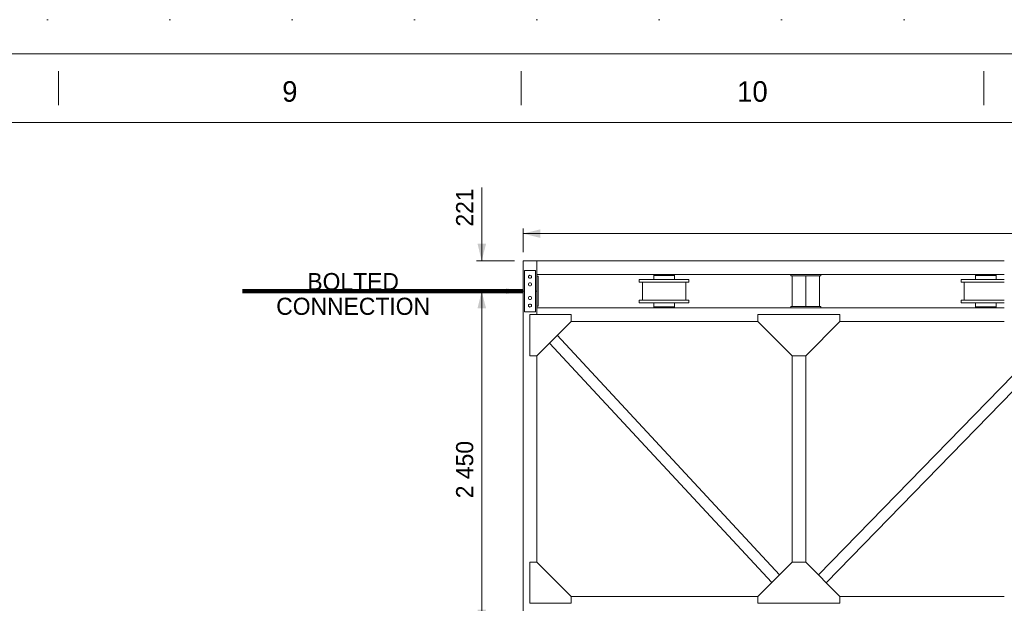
# Model space of a CAD drawing. Header units: millimetres. Extents: x -1413 to 6997, y -739331 to -733391.
# Tile 31 of 47: x 4087 to 5525, y -734243 to -733391. Entities that reach past the tile are written whole.
import ezdxf
from ezdxf.enums import TextEntityAlignment as Align

# ---------------------------------------------------------------- set-up
doc = ezdxf.new("R2010")
doc.units = ezdxf.units.MM
doc.header["$MEASUREMENT"] = 0
doc.linetypes.add('DGN Style 1', pattern=[178.733029, 0.297393, -178.435636])
doc.linetypes.add('DGN Style 5', pattern=[208.174909, 89.217818, -118.957091])
doc.layers.add('Side Cradle Stbd', color=7, linetype='Continuous', lineweight=0)
doc.layers.add('Side Slip Cradle Stbd', color=7, linetype='Continuous', lineweight=0)
doc.styles.add('Style-ENGINEERING', font='ENGINEERING.shx')
doc.styles.add('Style-ENGINEERING_0', font='ENGINEERING.shx')
doc.dimstyles.new('MetricMM', dxfattribs={"dimtxt": 3, "dimasz": 3, "dimexe": 1.5, "dimexo": 1.5, "dimgap": 1.5, "dimtad": 1, "dimdec": 0, "dimzin": 7, "dimtxsty": 'Style-ENGINEERING_0', "dimcen": 0.09, "dimclrd": 1, "dimclre": 1, "dimclrt": 7, "dimadec": 0, "dimazin": 3, "dimtfac": 1, "dimtdec": 0, "dimtofl": 0, "dimtmove": 0, "dimatfit": 3, "dimfxl": 1, "dimtzin": 7, "dimlwd": -1, "dimlwe": 0, "dimarcsym": 0})

# ---------------------------------------------------------------- blocks, each defined once
blk = doc.blocks.new('*D89')
at = {"color": 1, "linetype": 'Continuous', "transparency": 16777216}
for p, q in [((1969.9, 2725), (1969.9, 2617.9)), ((1969.9, 2536.1), (1969.9, 2573.6))]:
    blk.add_line(p, q, dxfattribs=at)
at = {"color": 1, "linetype": 'Continuous', "lineweight": 0, "transparency": 16777216}
for p, q in [((2017.9, 2617.9), (1962.4, 2617.9)), ((2017.9, 2573.6), (1962.4, 2573.6))]:
    blk.add_line(p, q, dxfattribs=at)
blk.add_solid([(1976.2, 2642.9), (1969.9, 2617.9), (1963.7, 2642.9)], dxfattribs=at)
at = {"color": 1, "linetype": 'Continuous', "lineweight": 0, "transparency": 16777216, "extrusion": (0, 0, -1)}
blk.add_solid([(-1963.7, 2548.6), (-1969.9, 2573.6), (-1976.2, 2548.6)], dxfattribs=at)
at = {"layer": 'Defpoints', "color": 7, "linetype": 'Continuous', "lineweight": 0, "transparency": 16777216}
for p in [(1969.9, 2696.4), (2030.4, 2617.9), (1969.9, 2573.6), (2030.4, 2573.6)]:
    blk.add_point(p, dxfattribs=at)
at = {"color": 7, "linetype": 'Continuous', "lineweight": 0, "transparency": 16777216, "style": 'Style-ENGINEERING'}
blk.add_text('221', height=25, rotation=90, dxfattribs=at).set_placement((1944.9, 2667.9), align=Align.MIDDLE_LEFT)
blk = doc.blocks.new('*D90')
at = {"color": 1, "linetype": 'Continuous', "lineweight": 0, "transparency": 16777216}
for p, q in [((2017.9, 2573.6), (1962.4, 2573.6)), ((2017.9, 2083.7), (1962.4, 2083.7))]:
    blk.add_line(p, q, dxfattribs=at)
at = {"color": 1, "linetype": 'Continuous', "transparency": 16777216}
blk.add_line((1969.9, 2573.6), (1969.9, 2083.7), dxfattribs=at)
at = {"color": 1, "linetype": 'Continuous', "lineweight": 0, "transparency": 16777216, "extrusion": (0, 0, -1)}
blk.add_solid([(-1963.7, 2548.6), (-1969.9, 2573.6), (-1976.2, 2548.6)], dxfattribs=at)
at = {"color": 1, "linetype": 'Continuous', "lineweight": 0, "transparency": 16777216}
blk.add_solid([(1976.2, 2108.7), (1969.9, 2083.7), (1963.7, 2108.7)], dxfattribs=at)
at = {"layer": 'Defpoints', "color": 7, "linetype": 'Continuous', "lineweight": 0, "transparency": 16777216}
for p in [(2030.4, 2573.6), (1969.9, 2328.7), (1969.9, 2083.7), (2030.4, 2083.7)]:
    blk.add_point(p, dxfattribs=at)
at = {"color": 7, "linetype": 'Continuous', "lineweight": 0, "transparency": 16777216, "style": 'Style-ENGINEERING'}
blk.add_text('2 450', height=25, rotation=90, dxfattribs=at).set_placement((1944.9, 2271.3), align=Align.MIDDLE_LEFT)
blk = doc.blocks.new('*D100')
at = {"color": 1, "linetype": 'Continuous', "lineweight": 0, "transparency": 16777216}
for p, q in [((2030.4, 2630.4), (2030.4, 2665.2)), ((3676.4, 2630.4), (3676.4, 2665.2))]:
    blk.add_line(p, q, dxfattribs=at)
at = {"color": 1, "linetype": 'Continuous', "transparency": 16777216}
blk.add_line((3676.4, 2657.7), (2030.4, 2657.7), dxfattribs=at)
at = {"color": 1, "linetype": 'Continuous', "lineweight": 0, "transparency": 16777216}
blk.add_solid([(2055.4, 2651.4), (2030.4, 2657.7), (2055.4, 2663.9)], dxfattribs=at)
at = {"color": 1, "linetype": 'Continuous', "lineweight": 0, "transparency": 16777216, "extrusion": (0, 0, -1)}
blk.add_solid([(-3651.4, 2663.9), (-3676.4, 2657.7), (-3651.4, 2651.4)], dxfattribs=at)
at = {"layer": 'Defpoints', "color": 7, "linetype": 'Continuous', "lineweight": 0, "transparency": 16777216}
for p in [(2030.4, 2657.7), (2853.4, 2657.7), (2030.4, 2617.9), (3676.4, 2617.9)]:
    blk.add_point(p, dxfattribs=at)
at = {"color": 7, "linetype": 'Continuous', "lineweight": 0, "transparency": 16777216, "style": 'Style-ENGINEERING'}
blk.add_text('8 230', height=25, dxfattribs=at).set_placement((2796.4, 2682.7), align=Align.MIDDLE_LEFT)
blk = doc.blocks.new('*U59')
for p, q in [((1351.63, 2844.95), (1351.63, 2894.95)), ((2027.47, 2844.95), (2027.47, 2894.95)), ((2703.3, 2844.95), (2703.3, 2894.95))]:
    blk.add_line(p, q)
at = {"color": 7, "linetype": 'DGN Style 1', "lineweight": 0, "flags": 128}
blk.add_lwpolyline([(-4205.03, 2969.95), (4204.97, 2969.95), (4204.97, -2970.05), (-4205.03, -2970.05), (-4205.03, 2969.95)], close=True, dxfattribs=at)
at = {"color": 7, "linetype": 'Continuous', "lineweight": 0, "flags": 128}
blk.add_lwpolyline([(-4155.03, 2919.95), (4154.97, 2919.95), (4154.97, -2920.05), (-4155.03, -2920.05), (-4155.03, 2919.95)], close=True, dxfattribs=at)
at = {"color": 7, "linetype": 'Continuous', "lineweight": 13, "flags": 128}
blk.add_lwpolyline([(-4055.03, 2819.95), (4054.97, 2819.95), (4054.97, -2820.05), (-4055.03, -2820.05), (-4055.03, 2819.95)], close=True, dxfattribs=at)
at = {"layer": 'Side Cradle Stbd', "color": 7, "linetype": 'Continuous', "lineweight": 0}
for p, q in [((2050.38, 2617.87), (2030.38, 2617.87)), ((2030.38, 2573.63), (2030.38, 2617.87)), ((2733.36, 2617.87), (2050.38, 2617.87)), ((2733.36, 2597.87), (2050.38, 2597.87)), ((2050.38, 2573.63), (2050.38, 2597.87)), ((2200.12, 2590.69), (2202.87, 2590.69)), ((2222.28, 2596.39), (2221.12, 2596.39)), ((2222.28, 2590.69), (2221.12, 2590.69)), ((2225.58, 2596.39), (2222.28, 2596.39)), ((2228.36, 2597.39), (2228.36, 2597.87)), ((2228.96, 2597.39), (2228.36, 2597.39)), ((2244.36, 2597.87), (2244.36, 2597.39)), ((2421.36, 2595.99), (2421.36, 2597.99)), ((2423.36, 2595.99), (2421.36, 2595.99)), ((2443.36, 2595.99), (2423.36, 2595.99)), ((2423.36, 2551.39), (2423.36, 2595.99)), ((2443.36, 2551.39), (2443.36, 2595.99)), ((2443.36, 2595.99), (2463.36, 2595.99)), ((2455.36, 2597.99), (2465.36, 2597.99)), ((2463.36, 2551.39), (2463.36, 2595.99)), ((2465.36, 2595.99), (2463.36, 2595.99)), ((2465.36, 2597.99), (2465.36, 2595.99)), ((2670.12, 2590.69), (2672.88, 2590.69)), ((2692.28, 2596.39), (2691.12, 2596.39)), ((2692.28, 2590.69), (2691.12, 2590.69)), ((2695.59, 2596.39), (2692.28, 2596.39)), ((2698.36, 2597.39), (2698.36, 2597.87)), ((2698.97, 2597.39), (2698.36, 2597.39)), ((2699.28, 2597.39), (2698.97, 2597.39)), ((2700.53, 2597.39), (2699.28, 2597.39)), ((2700.65, 2597.39), (2700.53, 2597.39)), ((2700.7, 2597.39), (2700.65, 2597.39)), ((2700.71, 2597.39), (2700.7, 2597.39)), ((2712.07, 2597.39), (2712.02, 2597.39)), ((2712.08, 2597.39), (2712.07, 2597.39)), ((2712.2, 2597.39), (2712.08, 2597.39)), ((2712.24, 2597.39), (2712.2, 2597.39)), ((2713.86, 2597.39), (2713.75, 2597.39)), ((2714.36, 2597.87), (2714.36, 2597.39)), ((2204.56, 2560.69), (2204.56, 2586.69)), ((2222.49, 2586.69), (2236.36, 2586.69)), ((2268.16, 2586.69), (2268.16, 2560.69)), ((2674.56, 2560.69), (2674.56, 2586.69)), ((2692.49, 2586.69), (2706.36, 2586.69)), ((2030.38, 2573.63), (2032.38, 2573.63)), ((2030.38, 2573.63), (2030.38, 2083.68)), ((2048.38, 2573.63), (2050.38, 2573.63)), ((2050.38, 2573.63), (2050.38, 2539.39)), ((2200.12, 2560.69), (2202.87, 2560.69)), ((2670.12, 2560.69), (2672.88, 2560.69)), ((2050.38, 2549.39), (2421.36, 2549.39)), ((2222.28, 2549.99), (2221.12, 2549.99)), ((2225.58, 2549.99), (2222.28, 2549.99)), ((2222.49, 2556.69), (2236.36, 2556.69)), ((2228.36, 2549.39), (2228.36, 2549.99)), ((2244.36, 2549.99), (2244.36, 2549.39)), ((2421.36, 2549.39), (2421.36, 2551.39)), ((2421.36, 2551.39), (2423.36, 2551.39)), ((2423.36, 2551.39), (2443.36, 2551.39)), ((2463.36, 2551.39), (2443.36, 2551.39)), ((2465.36, 2549.39), (2455.36, 2549.39)), ((2463.36, 2551.39), (2465.36, 2551.39)), ((2465.36, 2551.39), (2465.36, 2549.39)), ((2465.36, 2549.39), (2733.36, 2549.39)), ((2692.28, 2549.99), (2691.12, 2549.99)), ((2695.59, 2549.99), (2692.28, 2549.99)), ((2692.49, 2556.69), (2706.36, 2556.69)), ((2698.36, 2549.39), (2698.36, 2549.99)), ((2714.36, 2549.99), (2714.36, 2549.39)), ((2100.38, 2529.39), (2373.3, 2529.39)), ((2493.3, 2529.39), (2733.36, 2529.39)), ((2080.15, 2509.16), (2404.9, 2159.52)), ((2461.97, 2159.26), (2803.01, 2509.68)), ((2068.83, 2497.83), (2393.58, 2148.2)), ((2473.29, 2147.94), (2814.33, 2498.37)), ((2050.38, 2479.38), (2050.38, 2177.92)), ((2423.36, 2177.92), (2423.36, 2479.38)), ((2443.36, 2479.44), (2443.36, 2177.87)), ((2373.3, 2127.92), (2100.38, 2127.92)), ((2733.36, 2127.92), (2493.3, 2127.92))]:
    blk.add_line(p, q, dxfattribs=at)
at = {"layer": 'Side Cradle Stbd', "color": 7, "linetype": 'Continuous', "lineweight": 0, "ltscale": 0.200003}
for p, q in [((2048.38, 2603.63), (2032.38, 2603.63)), ((2032.38, 2603.63), (2032.38, 2543.63)), ((2040.38, 2592.43), (2039.54, 2592.6)), ((2048.38, 2543.63), (2048.38, 2603.63)), ((2052.38, 2595.63), (2050.38, 2595.63)), ((2052.38, 2595.63), (2052.38, 2590.73)), ((2038.35, 2582.79), (2038.18, 2583.63)), ((2039.54, 2561.6), (2040.38, 2561.43)), ((2042.41, 2551.79), (2041.94, 2551.07)), ((2052.38, 2551.63), (2050.38, 2551.63)), ((2032.38, 2543.63), (2048.38, 2543.63)), ((2373.3, 2539.39), (2373.3, 2529.39)), ((2493.3, 2539.39), (2373.3, 2539.39)), ((2493.3, 2539.39), (2493.3, 2529.39)), ((2373.3, 2529.39), (2423.3, 2479.38)), ((2493.3, 2529.39), (2443.3, 2479.38)), ((2443.3, 2479.38), (2423.3, 2479.38)), ((2373.3, 2127.92), (2423.3, 2177.92)), ((2443.3, 2177.92), (2423.3, 2177.92)), ((2493.3, 2127.92), (2443.3, 2177.92)), ((2373.3, 2117.92), (2373.3, 2127.92)), ((2493.3, 2117.92), (2373.3, 2117.92)), ((2493.3, 2117.92), (2493.3, 2127.92))]:
    blk.add_line(p, q, dxfattribs=at)
at = {"layer": 'Side Cradle Stbd', "color": 7, "linetype": 'Continuous', "lineweight": 0, "flags": 128}
for points in [[(2050.38, 2617.87), (2050.38, 2617.87), (2050.38, 2597.87), (2050.38, 2597.87)], [(2200.12, 2586.69), (2200.12, 2586.69), (2200.12, 2590.69)], [(2202.87, 2590.69), (2210.73, 2590.69), (2222.49, 2590.69), (2236.36, 2590.69), (2250.22, 2590.69), (2261.98, 2590.69), (2269.84, 2590.69), (2272.6, 2590.69), (2272.6, 2586.69), (2272.6, 2586.69)], [(2251.6, 2596.39), (2251.6, 2596.39), (2251.6, 2597.39), (2250.44, 2597.39), (2247.13, 2597.39), (2242.19, 2597.39), (2236.36, 2597.39), (2230.52, 2597.39), (2225.58, 2597.39), (2222.28, 2597.39), (2221.12, 2597.39), (2221.12, 2596.39)], [(2221.12, 2596.39), (2221.12, 2596.39), (2221.12, 2590.69)], [(2247.13, 2596.39), (2247.13, 2596.39), (2242.19, 2596.39), (2236.36, 2596.39), (2230.52, 2596.39), (2225.58, 2596.39)], [(2228.97, 2597.39), (2229.28, 2597.39), (2230.52, 2597.39)], [(2230.52, 2597.39), (2230.64, 2597.39), (2230.69, 2597.39), (2230.7, 2597.39)], [(2251.6, 2590.69), (2251.6, 2596.39), (2250.44, 2596.39), (2247.13, 2596.39), (2242.19, 2596.39), (2236.36, 2596.39)], [(2242.01, 2597.39), (2242.01, 2597.39), (2242.01, 2597.39), (2242.06, 2597.39), (2242.07, 2597.39), (2242.19, 2597.39)], [(2242.19, 2597.39), (2242.23, 2597.39), (2243.75, 2597.39), (2243.75, 2597.39)], [(2242.19, 2590.69), (2242.19, 2590.69), (2242.19, 2590.69), (2242.81, 2590.69), (2247.13, 2590.69), (2247.13, 2590.69), (2247.55, 2590.69), (2250.22, 2590.69)], [(2243.75, 2597.39), (2243.75, 2597.39), (2243.85, 2597.39), (2244.36, 2597.39), (2244.36, 2597.39)], [(2250.22, 2590.69), (2250.44, 2590.69), (2250.44, 2590.69)], [(2250.44, 2590.69), (2250.44, 2590.69), (2250.58, 2590.69), (2251.6, 2590.69), (2251.6, 2590.69)], [(2421.36, 2597.99), (2425.26, 2597.99), (2443.36, 2597.99), (2455.36, 2597.99)], [(2670.12, 2586.69), (2670.12, 2586.69), (2670.12, 2590.69)], [(2672.88, 2590.69), (2680.74, 2590.69), (2692.49, 2590.69), (2706.36, 2590.69), (2720.23, 2590.69), (2731.99, 2590.69), (2733.36, 2590.69)], [(2721.6, 2596.39), (2721.6, 2596.39), (2721.6, 2597.39), (2720.44, 2597.39), (2717.14, 2597.39), (2712.2, 2597.39), (2706.36, 2597.39), (2700.53, 2597.39), (2695.59, 2597.39), (2692.28, 2597.39), (2691.12, 2597.39), (2691.12, 2596.39)], [(2691.12, 2596.39), (2691.12, 2596.39), (2691.12, 2590.69)], [(2717.14, 2596.39), (2717.14, 2596.39), (2712.2, 2596.39), (2706.36, 2596.39), (2700.53, 2596.39), (2695.59, 2596.39)], [(2721.6, 2590.69), (2721.6, 2596.39), (2720.44, 2596.39), (2717.14, 2596.39), (2712.2, 2596.39), (2706.36, 2596.39)], [(2712.2, 2590.69), (2712.2, 2590.69), (2712.2, 2590.69), (2712.82, 2590.69), (2717.14, 2590.69), (2717.14, 2590.69), (2717.55, 2590.69), (2720.23, 2590.69)], [(2713.75, 2597.39), (2713.75, 2597.39), (2712.24, 2597.39)], [(2714.36, 2597.39), (2714.36, 2597.39), (2713.86, 2597.39)], [(2720.23, 2590.69), (2720.44, 2590.69), (2720.44, 2590.69)], [(2720.44, 2590.69), (2720.44, 2590.69), (2720.59, 2590.69), (2721.6, 2590.69), (2721.6, 2590.69)], [(2200.12, 2586.69), (2202.87, 2586.69), (2210.73, 2586.69), (2222.49, 2586.69)], [(2236.36, 2586.69), (2250.22, 2586.69), (2261.98, 2586.69), (2269.84, 2586.69), (2272.6, 2586.69)], [(2670.12, 2586.69), (2672.88, 2586.69), (2680.74, 2586.69), (2692.49, 2586.69)], [(2706.36, 2586.69), (2720.23, 2586.69), (2731.99, 2586.69), (2733.36, 2586.69)], [(2200.12, 2556.69), (2200.12, 2556.69), (2200.12, 2560.69)], [(2202.87, 2560.69), (2210.73, 2560.69), (2222.49, 2560.69), (2236.36, 2560.69), (2250.22, 2560.69), (2261.98, 2560.69), (2269.84, 2560.69), (2272.6, 2560.69), (2272.6, 2556.69), (2272.6, 2556.69)], [(2670.12, 2556.69), (2670.12, 2556.69), (2670.12, 2560.69)], [(2672.88, 2560.69), (2680.74, 2560.69), (2692.49, 2560.69), (2706.36, 2560.69), (2720.23, 2560.69), (2731.99, 2560.69), (2733.36, 2560.69)], [(2200.12, 2556.69), (2202.87, 2556.69), (2210.73, 2556.69), (2222.49, 2556.69)], [(2221.12, 2556.69), (2221.12, 2550.99), (2221.12, 2550.99)], [(2236.36, 2550.99), (2236.36, 2550.99), (2230.52, 2550.99), (2225.58, 2550.99), (2222.28, 2550.99), (2221.12, 2550.99), (2221.12, 2549.99)], [(2251.6, 2549.99), (2250.44, 2549.99), (2247.13, 2549.99), (2242.19, 2549.99), (2236.36, 2549.99), (2230.52, 2549.99), (2225.58, 2549.99)], [(2236.36, 2556.69), (2250.22, 2556.69), (2261.98, 2556.69), (2269.84, 2556.69), (2272.6, 2556.69)], [(2251.6, 2550.99), (2250.44, 2550.99), (2247.13, 2550.99), (2242.19, 2550.99), (2236.36, 2550.99), (2236.36, 2550.99)], [(2247.13, 2550.99), (2247.13, 2550.99), (2242.19, 2550.99), (2242.19, 2550.99)], [(2251.6, 2550.99), (2251.6, 2550.99), (2251.6, 2556.69)], [(2251.6, 2549.99), (2251.6, 2549.99), (2251.6, 2550.99), (2251.6, 2550.99)], [(2455.36, 2549.39), (2443.36, 2549.39), (2425.26, 2549.39), (2421.36, 2549.39)], [(2670.12, 2556.69), (2672.88, 2556.69), (2680.74, 2556.69), (2692.49, 2556.69)], [(2691.12, 2556.69), (2691.12, 2550.99), (2691.12, 2550.99)], [(2706.36, 2550.99), (2706.36, 2550.99), (2700.53, 2550.99), (2695.59, 2550.99), (2692.28, 2550.99), (2691.12, 2550.99), (2691.12, 2549.99)], [(2721.6, 2549.99), (2720.44, 2549.99), (2717.14, 2549.99), (2712.2, 2549.99), (2706.36, 2549.99), (2700.53, 2549.99), (2695.59, 2549.99)], [(2706.36, 2556.69), (2720.23, 2556.69), (2731.99, 2556.69), (2733.36, 2556.69)], [(2721.6, 2550.99), (2720.44, 2550.99), (2717.14, 2550.99), (2712.2, 2550.99), (2706.36, 2550.99), (2706.36, 2550.99)], [(2717.14, 2550.99), (2717.14, 2550.99), (2712.2, 2550.99), (2712.2, 2550.99)], [(2721.6, 2550.99), (2721.6, 2550.99), (2721.6, 2556.69)], [(2721.6, 2549.99), (2721.6, 2549.99), (2721.6, 2550.99), (2721.6, 2550.99)]]:
    blk.add_lwpolyline(points, dxfattribs=at)
at = {"layer": 'Side Cradle Stbd', "color": 7, "linetype": 'Continuous', "lineweight": 0, "ltscale": 0.200003, "flags": 128}
for points in [[(2039.54, 2592.6), (2038.83, 2593.07), (2038.35, 2593.79), (2038.18, 2594.63), (2038.35, 2595.47), (2038.83, 2596.19), (2039.54, 2596.66), (2040.38, 2596.83), (2041.22, 2596.66), (2041.94, 2596.19), (2042.41, 2595.47), (2042.58, 2594.63), (2042.41, 2593.79), (2041.94, 2593.07), (2041.22, 2592.6), (2040.38, 2592.43)], [(2052.38, 2590.73), (2052.38, 2573.63), (2052.38, 2563.63), (2052.38, 2551.63)], [(2038.18, 2583.63), (2038.35, 2584.47), (2038.83, 2585.19), (2039.54, 2585.66), (2040.38, 2585.83), (2041.22, 2585.66), (2041.94, 2585.19), (2042.41, 2584.47), (2042.58, 2583.63), (2042.41, 2582.79), (2041.94, 2582.07), (2041.22, 2581.6), (2040.38, 2581.43), (2039.54, 2581.6), (2038.83, 2582.07), (2038.35, 2582.79)], [(2040.38, 2561.43), (2041.22, 2561.6), (2041.94, 2562.07), (2042.41, 2562.79), (2042.58, 2563.63), (2042.41, 2564.47), (2041.94, 2565.18), (2041.22, 2565.66), (2040.38, 2565.83), (2039.54, 2565.66), (2038.83, 2565.18), (2038.35, 2564.47), (2038.18, 2563.63), (2038.35, 2562.79), (2038.83, 2562.07), (2039.54, 2561.6)], [(2041.94, 2551.07), (2041.22, 2550.6), (2040.38, 2550.43), (2039.54, 2550.6), (2038.83, 2551.07), (2038.35, 2551.79), (2038.18, 2552.63), (2038.35, 2553.47), (2038.83, 2554.18), (2039.54, 2554.66), (2040.38, 2554.83), (2041.22, 2554.66), (2041.94, 2554.18), (2042.41, 2553.47), (2042.58, 2552.63), (2042.41, 2551.79)], [(2040.38, 2479.38), (2040.38, 2539.39), (2100.38, 2539.39), (2100.38, 2529.39), (2050.38, 2479.38), (2040.38, 2479.38)], [(2040.38, 2177.92), (2040.38, 2117.92), (2100.38, 2117.92), (2100.38, 2127.92), (2050.38, 2177.92), (2040.38, 2177.92)]]:
    blk.add_lwpolyline(points, dxfattribs=at)
at = {"char_height": 30, "attachment_point": 5, "line_spacing_factor": 1.2, "style": 'Style-ENGINEERING'}
for s, insert in [('9', (1689.55, 2864.95)), ('10', (2365.38, 2864.95))]:
    blk.add_mtext(s, dxfattribs=dict(at, insert=insert))
at = {"color": 7, "linetype": 'DGN Style 5', "lineweight": 0, "insert": (1782.02, 2569.41), "char_height": 25, "width": 331.447, "attachment_point": 5, "line_spacing_factor": 0.86543, "style": 'Style-ENGINEERING'}
blk.add_mtext('BOLTED CONNECTION', dxfattribs=at)
at = {"color": 1, "linetype": 'Continuous'}
dim = blk.add_linear_dim(base=(1969.9, 2573.63), p1=(2030.38, 2617.87), p2=(2030.38, 2573.63), angle=270, text='\\FSTANDARD;<>', dimstyle='MetricMM', override={"dimtxt": 25, "dimasz": 25, "dimexe": 7.5, "dimexo": 12.5, "dimgap": 12.5, "dimlfac": 5, "dimatfit": 0}, dxfattribs=at)
dim.commit()
dim.dimension.update_dxf_attribs({"geometry": '*D89', "text_midpoint": (1969.9, 2696.41), "dimtype": 128})
for base, p1, p2, angle, picture, middle in [((2030.38, 2657.66), (3676.35, 2617.87), (2030.38, 2617.87), 180, '*D100', (2853.37, 2657.66)), ((1969.9, 2083.68), (2030.38, 2573.63), (2030.38, 2083.68), 270, '*D90', (1969.9, 2328.65))]:
    dim = blk.add_linear_dim(base=base, p1=p1, p2=p2, angle=angle, text='\\FSTANDARD;<>', dimstyle='MetricMM', override={"dimtxt": 25, "dimasz": 25, "dimexe": 7.5, "dimexo": 12.5, "dimgap": 12.5, "dimlfac": 5, "dimatfit": 0}, dxfattribs=at)
    dim.commit()
    dim.dimension.update_dxf_attribs({"geometry": picture, "text_midpoint": middle})
blk.add_leader([(2030.38, 2573.63), (1620.34, 2573.63)], dimstyle='MetricMM', override={"dimtxt": 25, "dimasz": 25, "dimgap": 12.5, "dimclrd": 0, "dimlwd": 65534}, dxfattribs=at)

msp = doc.modelspace()

# ---------------------------------------------------------------- block references
at = {"layer": 'Side Slip Cradle Stbd', "color": 7, "linetype": 'Continuous', "lineweight": 0}
msp.add_blockref('*U59', (2791.75, -736360.85), dxfattribs=at)

doc.saveas('drawing.dxf')
